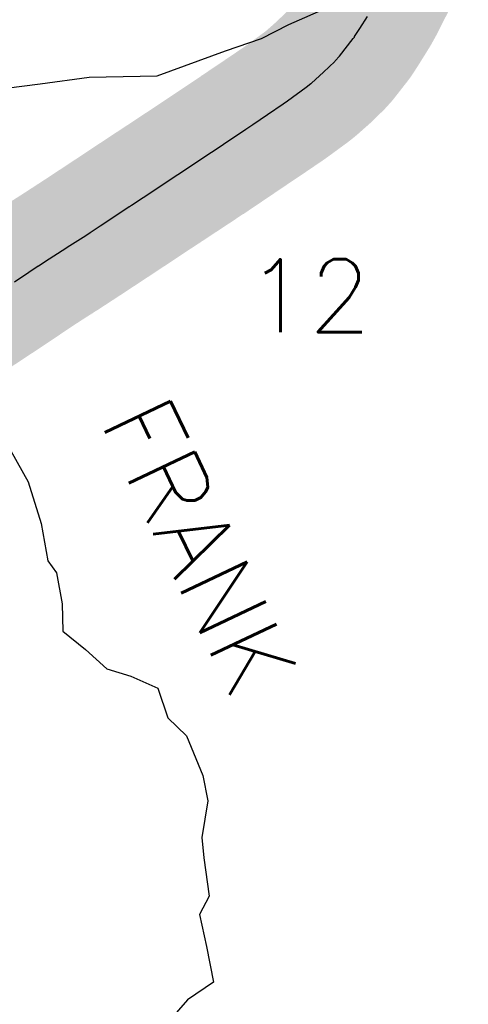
# Model space of a CAD drawing. Header units: feet. Extents: x 18803 to 104580, y -6601 to 116448.
# Tile 34 of 95: x 46189 to 47813, y 73584 to 77151. Entities that reach past the tile are written whole.
import ezdxf

# ---------------------------------------------------------------- set-up
doc = ezdxf.new("R2010")
doc.units = ezdxf.units.FT
doc.header["$LTSCALE"] = 100
doc.header["$MEASUREMENT"] = 0
for name, color, linetype in [('ELPC BOLD TITLE SHEET', 3, 'Continuous'), ('ELPC-XIST', 6, 'Continuous'), ('ET-SEC NUMBS', 253, 'Continuous'), ('ETTS-STREAM AND ROAD NAMES', 3, 'Continuous'), ('SL-VICINITY MAP', 2, 'Continuous')]:
    doc.layers.add(name, color=color, linetype=linetype)
doc.styles.add('L2640', font='simplex.shx', dxfattribs={"height": 264})

msp = doc.modelspace()

# ---------------------------------------------------------------- linework, layer by layer
at = {"layer": 'ELPC BOLD TITLE SHEET', "const_width": 500}
msp.add_lwpolyline([(47563.1, 77415.5), (47553.2, 77385.6), (47522.7, 77303.5), (47522, 77301.8), (47521.9, 77301.6), (47477.1, 77213.1), (47462, 77185.8), (47461.2, 77184.4), (47448.1, 77163.2), (47448.1, 77163.2), (47448.1, 77163.2), (47420.7, 77119.2), (47401.7, 77090), (47400.6, 77088.4), (47396.9, 77083.3), (47347.1, 77019.5), (47331.6, 77002.3), (47329.7, 77000.3), (47289, 76960.6), (47245.1, 76921.8), (47243.3, 76920.3), (47225.8, 76906.5), (47158.7, 76857.2), (47143.4, 76846.5), (47143, 76846.2), (47086, 76807.4), (47033.4, 76772.1), (47007.6, 76754.6), (47007.6, 76754.6), (47007.6, 76754.6), (46927.1, 76700.2), (46927, 76700.2), (46927, 76700.2), (46922.3, 76697), (46922.2, 76697), (46845.1, 76645.6), (46845.1, 76645.5), (46811.6, 76623.1), (46811.3, 76622.9), (46762.1, 76590.5), (46762, 76590.5), (46698, 76548.2), (46697.9, 76548.1), (46678.3, 76535.3), (46678.1, 76535.2), (46594.5, 76479.8), (46594.5, 76479.8), (46594.4, 76479.8), (46586.1, 76474.3), (46586, 76474.3), (46586, 76474.3), (46511.3, 76424.8), (46511.3, 76424.8), (46511.3, 76424.8), (46479.9, 76404.1), (46479.9, 76404.1), (46444.2, 76380.6), (46444.2, 76380.6), (46444.2, 76380.6), (46428.1, 76369.9), (46371.1, 76332.7), (46371, 76332.7), (46343.2, 76314.6), (46296.4, 76284.7), (46256.8, 76259.1), (46256.5, 76258.9), (46222.5, 76236.3), (46222.5, 76236.3), (46222.5, 76236.3), (46170.1, 76201.4), (46170, 76201.4), (46170, 76201.4), (46150, 76188.1), (46083.5, 76143.5), (46083.5, 76143.5), (46083.5, 76143.4), (46082.6, 76142.8), (46018.7, 76100.7), (45995.7, 76085.3), (45995.6, 76085.2), (45954.7, 76057.5), (45954.7, 76057.5), (45954.7, 76057.5), (45908, 76025.8)], dxfattribs=at)
at = {"layer": 'ELPC-XIST'}
msp.add_lwpolyline([(46170.1, 76201.4), (46222.5, 76236.3), (46222.5, 76236.3), (46222.5, 76236.3), (46256.5, 76258.9), (46256.8, 76259.1), (46296.4, 76284.7), (46343.2, 76314.6), (46371, 76332.7), (46371.1, 76332.7), (46428.1, 76369.9), (46444.2, 76380.6), (46444.2, 76380.6), (46444.2, 76380.6), (46479.9, 76404.1), (46479.9, 76404.1), (46511.3, 76424.8), (46511.3, 76424.8), (46511.3, 76424.8), (46586, 76474.3), (46586, 76474.3), (46586.1, 76474.3), (46594.4, 76479.8), (46594.5, 76479.8), (46594.5, 76479.8), (46678.1, 76535.2), (46678.3, 76535.3), (46697.9, 76548.1), (46698, 76548.2), (46762, 76590.5), (46762.1, 76590.5), (46811.3, 76622.9), (46811.6, 76623.1), (46845.1, 76645.5), (46845.1, 76645.6), (46922.2, 76697), (46922.3, 76697), (46927, 76700.2), (46927, 76700.2), (46927.1, 76700.2), (47007.6, 76754.6), (47007.6, 76754.6), (47007.6, 76754.6), (47033.4, 76772.1), (47086, 76807.4), (47143, 76846.2), (47143.4, 76846.5), (47158.7, 76857.2), (47225.8, 76906.5), (47243.3, 76920.3), (47245.1, 76921.8), (47289, 76960.6), (47329.7, 77000.3), (47331.6, 77002.3), (47347.1, 77019.5), (47396.9, 77083.3), (47400.6, 77088.4), (47401.7, 77090), (47420.7, 77119.2), (47448.1, 77163.2)], dxfattribs=at)
at = {"layer": 'SL-VICINITY MAP'}
for points in [[(46081.9, 76895.7), (46263.3, 76918.5), (46440.5, 76943.2), (46686.6, 76947.8), (46933.7, 77038.1), (47064.3, 77082.6), (47163.5, 77133.3), (47310, 77197.7)], [(46156.8, 75588.7), (46219.6, 75477.5), (46267.3, 75326), (46291.2, 75190.5), (46322.2, 75147.5), (46343.2, 75035), (46344.9, 74936.5), (46426.9, 74870), (46505, 74799.2), (46591.8, 74772.8), (46689.7, 74729.9), (46725.2, 74622.1), (46792.5, 74557.2), (46852.4, 74412.5), (46870.5, 74321), (46848.3, 74188.3), (46855.2, 74115.2), (46875.1, 73975.6), (46839.9, 73909.5), (46865.3, 73793.1), (46891, 73664.2), (46797.2, 73600.4), (46731, 73525)]]:
    msp.add_lwpolyline(points, dxfattribs=at)

# ---------------------------------------------------------------- texts
at = {"layer": 'ET-SEC NUMBS', "style": 'L2640'}
msp.add_text('12', height=264, dxfattribs=at).set_placement((47008.5, 76019.2))
at = {"layer": 'ETTS-STREAM AND ROAD NAMES', "style": 'L2640'}
msp.add_text('FRANK', height=264, rotation=295.4254, dxfattribs=at).set_placement((46477.5, 75696.6))

doc.saveas('drawing.dxf')
